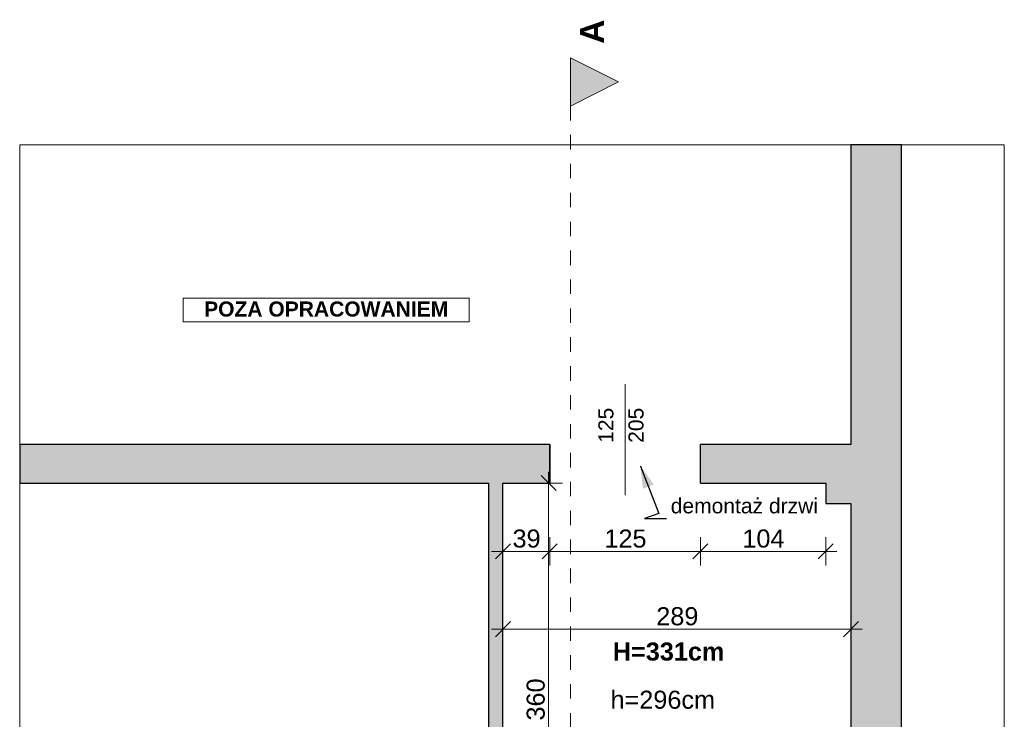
# Model space of a CAD drawing. Header units: centimetres. Extents: x -509 to 939, y -960 to 494.
# Tile 14 of 14: x -450 to 368, y -87 to 494. Entities that reach past the tile are written whole.
import ezdxf

# ---------------------------------------------------------------- set-up
doc = ezdxf.new("R2010")
doc.units = ezdxf.units.CM
doc.header["$MEASUREMENT"] = 0
for name, pattern in [('Przerywana', [24, 12, -12]), ('Przerywana długa', [39, 25, -14]), ('Wipeout_Contour', [100, 0, -100])]:
    doc.linetypes.add(name, pattern=pattern)
for name, color, linetype in [('220 - ŚCIANY WEWNĘTRZNE', 7, 'Continuous'), ('299-Wymiary Opisy', 7, 'Continuous'), ('440-Stropy', 7, 'Continuous')]:
    doc.layers.add(name, color=color, linetype=linetype)
for name, color, linetype, lineweight in [('220 - ŚCIANY WEWNĘTRZNE_Nr_pióra__27', 7, 'Continuous', 25), ('220-A Ściany_Nr_pióra__120', 7, 'Continuous', 13), ('220-Ściany_Nr_pióra__19', 255, 'Continuous', 13), ('299-Wymiary Opisy_Nr_pióra__6', 5, 'Continuous', 13), ('440-Stropy_Nr_pióra__19', 255, 'Continuous', 0), ('A-TABELKA_Nr_pióra__1', 7, 'Continuous', 13), ('A-TABELKA_Nr_pióra__7', 7, 'Continuous', 13), ('Nowe_220 - ŚCIANY WEWNĘTRZNE_Nr_pióra__27', 7, 'Continuous', 25), ('Nowe_830-Teksty Etykiety_Nr_pióra__6', 5, 'Continuous', 13), ('Nowe_Drzwi Archicad_Nr_pióra__27', 7, 'Continuous', 25), ('Nowe_Znaczniki drzwi Archicada_Nr_pióra__7', 7, 'Continuous', 13)]:
    doc.layers.add(name, color=color, linetype=linetype, lineweight=lineweight)
for name, color, linetype, lineweight, true_color in [('299-Wymiary Opisy_Nr_pióra__45', 7, 'Continuous', 15, 0x40a5ff), ('299-Wymiary Opisy_Nr_pióra__85', 7, 'Continuous', 13, 0x80c2ff), ('840-Znaczniki ogólne_Nr_pióra__5', 7, 'Continuous', 13, 0x40a5ff), ('Nowe_830-Teksty Etykiety_Nr_pióra__85', 7, 'Continuous', 13, 0x80c2ff), ('Nowe_Znaczniki drzwi Archicada_Nr_pióra__45', 7, 'Continuous', 15, 0x40a5ff)]:
    doc.layers.add(name, color=color, linetype=linetype, lineweight=lineweight, true_color=true_color)
doc.styles.add('STYL_AUTOMATYCZNY_1', font='arial.ttf')
doc.styles.add('STYL_AUTOMATYCZNY_2', font='arial.ttf')
doc.styles.add('STYL_AUTOMATYCZNY_4', font='arial.ttf')
doc.dimstyles.new('STYL_AUTOMATYCZNY__1', dxfattribs={"dimtxt": 15, "dimasz": 11.875, "dimexe": 0.18, "dimexo": 0.0625, "dimgap": 0, "dimtad": 1, "dimtih": 1, "dimtoh": 1, "dimdec": 0, "dimzin": 0, "dimdsep": 46, "dimtxsty": 'STYL_AUTOMATYCZNY_2', "dimblk": 'ARROWHEAD_6', "dimblk1": 'ARROWHEAD_6', "dimblk2": 'ARROWHEAD_6', "dimcen": 0.09, "dimse1": 1, "dimse2": 1, "dimclrd": 256, "dimclre": 256, "dimclrt": 5, "dimadec": 1, "dimazin": 0, "dimtfac": 1, "dimtdec": 4, "dimtmove": 0, "dimatfit": 3, "dimfxl": 1, "dimtolj": 1, "dimtzin": 0, "dimarcsym": 0})
doc.dimstyles.new('STYL_AUTOMATYCZNY__2', dxfattribs={"dimtxt": 15, "dimasz": 11.875, "dimexe": 0.18, "dimexo": 0.0625, "dimgap": 0, "dimtad": 1, "dimdec": 0, "dimzin": 0, "dimdsep": 46, "dimtxsty": 'STYL_AUTOMATYCZNY_2', "dimblk": 'ARROWHEAD_6', "dimblk1": 'ARROWHEAD_6', "dimblk2": 'ARROWHEAD_6', "dimcen": 0.09, "dimse1": 1, "dimse2": 1, "dimclrd": 256, "dimclre": 256, "dimclrt": 5, "dimadec": 1, "dimazin": 0, "dimtfac": 1, "dimtdec": 4, "dimtmove": 0, "dimatfit": 3, "dimfxl": 1, "dimtolj": 1, "dimtzin": 0, "dimarcsym": 0})
doc.dimstyles.new('STYL_AUTOMATYCZNY__5', dxfattribs={"dimtxt": 0.18, "dimasz": 18.24, "dimexe": 0.18, "dimexo": 0.0625, "dimgap": 0, "dimtad": 0, "dimtih": 1, "dimtoh": 1, "dimdec": 4, "dimzin": 0, "dimdsep": 46, "dimcen": 0.09, "dimadec": 0, "dimazin": 0, "dimtfac": 1, "dimtdec": 4, "dimtmove": 0, "dimatfit": 3, "dimldrblk": 'ARROWHEAD_5', "dimfxl": 1, "dimtolj": 1, "dimtzin": 0, "dimarcsym": 0})

# ---------------------------------------------------------------- blocks, each defined once
blk = doc.blocks.new('*D9')
at = {"layer": '299-Wymiary Opisy_Nr_pióra__45', "color": 161, "linetype": 'Continuous', "lineweight": 15, "true_color": 0x40a5ff}
for p, q in [((-42.37, 59.02), (-54.87, 46.52)), ((-3.49, 59.02), (-15.99, 46.52))]:
    blk.add_line(p, q, dxfattribs=at)
at = {"layer": '299-Wymiary Opisy_Nr_pióra__85', "color": 151, "linetype": 'Continuous', "lineweight": 13, "true_color": 0x80c2ff}
for p, q in [((-48.62, 41.05), (-48.62, 64.49)), ((-57.99, 52.77), (-48.62, 52.77)), ((-48.62, 52.77), (-9.74, 52.77))]:
    blk.add_line(p, q, dxfattribs=at)
at = {"layer": '299-Wymiary Opisy_Nr_pióra__6', "color": 5, "lineweight": 13, "insert": (-40.62, 55.77), "char_height": 15, "attachment_point": 7, "style": 'STYL_AUTOMATYCZNY_2'}
blk.add_mtext('\\A1;{\\pql;\\fArial|b0|i0|c238|p0;\\W1.000000;39}', dxfattribs=at)
blk = doc.blocks.new('ARROWHEAD_6')
at = {"color": 0, "linetype": 'Continuous', "lineweight": 0}
for p, q in [((0, 0), (-1, 0)), ((-0.5, -0.5), (0.5, 0.5))]:
    blk.add_line(p, q, dxfattribs=at)
blk = doc.blocks.new('*D10')
at = {"layer": '299-Wymiary Opisy_Nr_pióra__45', "color": 161, "linetype": 'Continuous', "lineweight": 15, "true_color": 0x40a5ff}
for p, q in [((-3.49, 59.02), (-15.99, 46.52)), ((121.63, 59.02), (109.13, 46.52))]:
    blk.add_line(p, q, dxfattribs=at)
at = {"layer": '299-Wymiary Opisy_Nr_pióra__85', "color": 151, "linetype": 'Continuous', "lineweight": 13, "true_color": 0x80c2ff}
for p, q in [((-9.74, 41.05), (-9.74, 64.49)), ((115.38, 41.05), (115.38, 64.49)), ((-48.62, 52.77), (-9.74, 52.77)), ((-9.74, 52.77), (115.38, 52.77))]:
    blk.add_line(p, q, dxfattribs=at)
at = {"layer": '299-Wymiary Opisy_Nr_pióra__6', "color": 5, "lineweight": 13, "insert": (35.66, 55.77), "char_height": 15, "attachment_point": 7, "style": 'STYL_AUTOMATYCZNY_2'}
blk.add_mtext('\\A1;{\\pql;\\fArial|b0|i0|c238|p0;\\W1.000000;125}', dxfattribs=at)
blk = doc.blocks.new('*D11')
at = {"layer": '299-Wymiary Opisy_Nr_pióra__45', "color": 161, "linetype": 'Continuous', "lineweight": 15, "true_color": 0x40a5ff}
for p, q in [((121.63, 59.02), (109.13, 46.52)), ((213.13, 46.52), (225.63, 59.02))]:
    blk.add_line(p, q, dxfattribs=at)
at = {"layer": '299-Wymiary Opisy_Nr_pióra__85', "color": 151, "linetype": 'Continuous', "lineweight": 13, "true_color": 0x80c2ff}
for p, q in [((115.38, 41.05), (115.38, 64.49)), ((219.38, 41.05), (219.38, 64.49)), ((115.38, 52.77), (219.38, 52.77)), ((219.38, 52.77), (228.76, 52.77))]:
    blk.add_line(p, q, dxfattribs=at)
at = {"layer": '299-Wymiary Opisy_Nr_pióra__6', "color": 5, "lineweight": 13, "insert": (150.22, 55.77), "char_height": 15, "attachment_point": 7, "style": 'STYL_AUTOMATYCZNY_2'}
blk.add_mtext('\\A1;{\\pql;\\fArial|b0|i0|c238|p0;\\W1.000000;104}', dxfattribs=at)
blk = doc.blocks.new('*D12')
at = {"layer": '299-Wymiary Opisy_Nr_pióra__45', "color": 161, "linetype": 'Continuous', "lineweight": 15, "true_color": 0x40a5ff}
for p, q in [((-4.49, 103.28), (-16.99, 115.78)), ((-16.99, -244.22), (-4.49, -256.72))]:
    blk.add_line(p, q, dxfattribs=at)
at = {"layer": '299-Wymiary Opisy_Nr_pióra__85', "color": 151, "linetype": 'Continuous', "lineweight": 13, "true_color": 0x80c2ff}
for p, q in [((-10.74, 109.53), (-10.74, 118.9)), ((0.98, 109.53), (-22.46, 109.53)), ((-10.74, -250.47), (-10.74, 109.53)), ((0.98, -250.47), (-22.46, -250.47)), ((-10.74, -259.85), (-10.74, -250.47))]:
    blk.add_line(p, q, dxfattribs=at)
at = {"layer": '299-Wymiary Opisy_Nr_pióra__6', "color": 5, "lineweight": 13, "insert": (-13.74, -87.63), "char_height": 15, "attachment_point": 7, "rotation": 90, "style": 'STYL_AUTOMATYCZNY_2'}
blk.add_mtext('\\A1;{\\pql;\\fArial|b0|i0|c238|p0;\\W1.000000;360}', dxfattribs=at)
blk = doc.blocks.new('*D13')
at = {"layer": '299-Wymiary Opisy_Nr_pióra__45', "color": 161, "linetype": 'Continuous', "lineweight": 15, "true_color": 0x40a5ff}
for p, q in [((-42.37, -5.5), (-54.87, -18)), ((234.13, -18), (246.63, -5.5))]:
    blk.add_line(p, q, dxfattribs=at)
at = {"layer": '299-Wymiary Opisy_Nr_pióra__85', "color": 151, "linetype": 'Continuous', "lineweight": 13, "true_color": 0x80c2ff}
for p, q in [((-48.62, -23.47), (-48.62, -0.03)), ((240.38, -23.47), (240.38, -0.03)), ((-57.99, -11.75), (-48.62, -11.75)), ((-48.62, -11.75), (240.38, -11.75)), ((240.38, -11.75), (249.76, -11.75))]:
    blk.add_line(p, q, dxfattribs=at)
at = {"layer": '299-Wymiary Opisy_Nr_pióra__6', "color": 5, "lineweight": 13, "insert": (78.72, -8.75), "char_height": 15, "attachment_point": 7, "style": 'STYL_AUTOMATYCZNY_2'}
blk.add_mtext('\\A1;{\\pql;\\fArial|b0|i0|c238|p0;\\W1.000000;289}', dxfattribs=at)
blk = doc.blocks.new('ARROWHEAD_5')
at = {"linetype": 'Continuous', "lineweight": 0}
blk.add_hatch(color=0, dxfattribs=at).paths.add_polyline_path([(-1, 0.2679), (0, 0), (-1, -0.2679)])
at = {"color": 0, "linetype": 'Continuous', "lineweight": 0}
blk.add_line((0, 0), (-1, 0), dxfattribs=at)

msp = doc.modelspace()

# ---------------------------------------------------------------- hatches: boundary and pattern name
at = {"layer": '220-Ściany_Nr_pióra__19', "linetype": 'Continuous', "lineweight": 13}
h = msp.add_hatch(dxfattribs=at)
h.set_pattern_fill('Podwójny_szraf_1_4_0001', color=255, style=0, pattern_type=2)
h.set_pattern_definition([(45, (0, 0), (-22.981, 22.981), []), (45, (-4.596, 4.596), (-22.981, 22.981), [])])
h.paths.add_polyline_path([(-60.62, 390.38), (-449.86, 390.38), (-449.86, -250.47), (-60.62, -250.47), (-60.62, 141.53), (282.38, 141.53), (282.38, -960.47), (367.7, -960.47), (367.7, 141.53), (367.7, 390.38)])
at = {"layer": '840-Znaczniki ogólne_Nr_pióra__5', "linetype": 'Continuous', "lineweight": 13, "true_color": 0x40a5ff}
msp.add_hatch(color=161, dxfattribs=at).paths.add_polyline_path([(7.39, 462.55), (7.39, 422.55), (47.39, 442.55)])

# ---------------------------------------------------------------- linework, layer by layer
at = {"layer": '840-Znaczniki ogólne_Nr_pióra__5', "color": 161, "linetype": 'Continuous', "lineweight": 13, "true_color": 0x40a5ff, "flags": 128}
msp.add_lwpolyline([(7.39, 462.55), (7.39, 422.55), (47.39, 442.55)], close=True, dxfattribs=at)

# ---------------------------------------------------------------- texts
at = {"layer": '840-Znaczniki ogólne_Nr_pióra__5', "color": 161, "lineweight": 13, "true_color": 0x40a5ff, "insert": (35.39, 494.36), "char_height": 20, "attachment_point": 9, "rotation": 90, "style": 'STYL_AUTOMATYCZNY_4'}
msp.add_mtext('\\A1;{\\pqr;\\pt0;\\fArial|b1|i0|c238|p0;\\W1.000000;A}', dxfattribs=at)

# ---------------------------------------------------------------- next in the draw order: wipeouts: each hides what was drawn before it
at = {"color": 254, "linetype": 'Wipeout_Contour', "lineweight": 0, "ltscale": 4498.88781}
msp.add_wipeout([(-449.86, 390.38), (-449.86, -250.47), (282.38, -250.47), (282.38, -960.47), (367.7, -960.47), (367.7, -250.47), (367.7, 390.38)], dxfattribs=at).dxf.layer = '440-Stropy'

# ---------------------------------------------------------------- next in the draw order: linework, layer by layer
at = {"layer": '440-Stropy_Nr_pióra__19', "color": 255, "linetype": 'Continuous', "lineweight": 0, "flags": 128}
msp.add_lwpolyline([(-449.86, 390.38), (-449.86, -250.47), (282.38, -250.47), (282.38, -960.47), (367.7, -960.47), (367.7, -250.47), (367.7, 390.38)], close=True, dxfattribs=at)

# ---------------------------------------------------------------- next in the draw order: wipeouts: each hides what was drawn before it
at = {"color": 254, "linetype": 'Wipeout_Contour', "lineweight": 0, "ltscale": 5304.275944}
msp.add_wipeout([(-449.86, -250.47), (240.38, -250.47), (282.38, -250.47), (282.38, -960.47), (367.7, -960.47), (367.7, -250.47), (367.7, 390.38), (240.38, 390.38), (-449.86, 390.38)], dxfattribs=at).dxf.layer = '440-Stropy'

# ---------------------------------------------------------------- next in the draw order: hatches: boundary and pattern name
at = {"layer": '220 - ŚCIANY WEWNĘTRZNE', "linetype": 'Continuous', "lineweight": 0, "true_color": 0x7f7f7f}
for points in [[(282.38, 390.38), (240.38, 390.38), (240.38, -457.47), (282.38, -457.47)], [(-449.86, 141.53), (-449.86, 109.53), (-9.74, 109.53), (-9.74, 141.53)], [(115.38, 141.53), (115.38, 109.53), (219.38, 109.53), (219.38, 141.53)], [(240.38, 141.53), (219.38, 141.53), (219.38, 92.53), (240.38, 92.53)], [(-60.62, 109.53), (-60.62, -250.47), (-48.62, -250.47), (-48.62, 109.53)]]:
    msp.add_hatch(color=8, dxfattribs=at).paths.add_polyline_path(points)

# ---------------------------------------------------------------- next in the draw order: linework, layer by layer
at = {"layer": '220 - ŚCIANY WEWNĘTRZNE_Nr_pióra__27', "color": 7, "linetype": 'Continuous', "lineweight": 25, "flags": 128}
for points in [[(282.38, 390.38), (240.38, 390.38)], [(240.38, 390.38), (240.38, 141.53)], [(282.38, -457.47), (282.38, 390.38)], [(-449.86, 141.53), (-449.86, 109.53)], [(240.38, 141.53), (219.38, 141.53)], [(-449.86, 109.53), (-60.62, 109.53)], [(-60.62, 109.53), (-60.62, -250.47)], [(-48.62, -250.47), (-48.62, 109.53)], [(219.38, 109.53), (219.38, 92.53)], [(219.38, 92.53), (240.38, 92.53)], [(240.38, 92.53), (240.38, -250.47)]]:
    msp.add_lwpolyline(points, dxfattribs=at)
at = {"layer": '220-A Ściany_Nr_pióra__120', "color": 7, "linetype": 'Przerywana długa', "lineweight": 13}
for p, q in [((-449.86, -306.47), (-449.86, 390.38)), ((-449.86, 390.38), (367.7, 390.38))]:
    msp.add_line(p, q, dxfattribs=at)
at = {"layer": '440-Stropy_Nr_pióra__19', "color": 255, "linetype": 'Continuous', "lineweight": 0, "flags": 128}
msp.add_lwpolyline([(-449.86, -250.47), (240.38, -250.47), (282.38, -250.47), (282.38, -960.47), (367.7, -960.47), (367.7, -250.47), (367.7, 390.38), (240.38, 390.38), (-449.86, 390.38)], close=True, dxfattribs=at)

# ---------------------------------------------------------------- next in the draw order: texts
at = {"layer": 'A-TABELKA_Nr_pióra__7', "color": 7, "linetype": 'Continuous', "lineweight": 13, "char_height": 15, "attachment_point": 2}
for s, insert, style in [('\\A1;{\\pqc;\\fArial|b1|i0|c238|p0;\\W1.000000;H=\\fArial|b1|i0|c238|p0;\\W1.000000;331\\fArial|b1|i0|c238|p0;\\W1.000000;cm}', (88.94, -22.82), 'STYL_AUTOMATYCZNY_4'), ('\\A1;{\\pqc;\\fArial|b0|i0|c238|p0;\\W1.000000;h\\fArial|b0|i0|c238|p0;\\W1.000000;=296cm}', (84.12, -62.85), 'STYL_AUTOMATYCZNY_1')]:
    msp.add_mtext(s, dxfattribs=dict(at, insert=insert, style=style))
at = {"layer": 'Nowe_830-Teksty Etykiety_Nr_pióra__6', "color": 5, "linetype": 'Continuous', "lineweight": 13, "insert": (90.71, 84.22), "char_height": 12.5, "attachment_point": 7, "style": 'STYL_AUTOMATYCZNY_2'}
msp.add_mtext('\\A1;{\\pql;\\fArial|b0|i0|c238|p0;\\W1.000000;demontaż\\fArial|b0|i0|c238|p0;\\W1.000000; drzwi}', dxfattribs=at)

# ---------------------------------------------------------------- next in the draw order: wipeouts: each hides what was drawn before it
at = {"color": 254, "linetype": 'Wipeout_Contour', "lineweight": 0, "ltscale": 593.215934}
msp.add_wipeout([(115.38, 109.53), (115.38, 141.53), (-9.74, 141.53), (-9.74, 109.53)], dxfattribs=at).dxf.layer = '220 - ŚCIANY WEWNĘTRZNE'
at = {"color": 7, "linetype": 'Continuous', "lineweight": 13, "ltscale": 1336.327579}
msp.add_wipeout([(-314.2, 263.16), (-76.54, 263.16), (-76.54, 243.51), (-314.2, 243.51)], dxfattribs=at).dxf.layer = 'A-TABELKA_Nr_pióra__7'

# ---------------------------------------------------------------- next in the draw order: linework, layer by layer
at = {"layer": '220 - ŚCIANY WEWNĘTRZNE_Nr_pióra__27', "color": 7, "linetype": 'Continuous', "lineweight": 25, "flags": 128}
for points in [[(-9.74, 141.53), (-449.86, 141.53)], [(219.38, 141.53), (115.38, 141.53)], [(-48.62, 109.53), (-9.74, 109.53)], [(115.38, 109.53), (219.38, 109.53)]]:
    msp.add_lwpolyline(points, dxfattribs=at)
at = {"layer": '840-Znaczniki ogólne_Nr_pióra__5', "color": 161, "linetype": 'Przerywana', "lineweight": 13, "true_color": 0x40a5ff}
msp.add_line((7.39, 422.55), (7.39, -656.69), dxfattribs=at)
at = {"layer": 'A-TABELKA_Nr_pióra__1', "color": 7, "linetype": 'Continuous', "lineweight": 13, "flags": 128}
msp.add_lwpolyline([(-314.2, 263.16), (-76.54, 263.16), (-76.54, 243.51), (-314.2, 243.51)], close=True, dxfattribs=at)
at = {"layer": 'Nowe_220 - ŚCIANY WEWNĘTRZNE_Nr_pióra__27', "color": 7, "linetype": 'Continuous', "lineweight": 25, "flags": 128}
for points in [[(-9.74, 141.53), (-9.74, 109.53)], [(115.38, 109.53), (115.38, 141.53)]]:
    msp.add_lwpolyline(points, dxfattribs=at)
at = {"layer": 'Nowe_Drzwi Archicad_Nr_pióra__27', "color": 7, "linetype": 'Continuous', "lineweight": 25}
for p, q in [((-9.74, 109.53), (-9.74, 141.53)), ((115.38, 109.53), (115.38, 141.53))]:
    msp.add_line(p, q, dxfattribs=at)
at = {"layer": 'Nowe_Znaczniki drzwi Archicada_Nr_pióra__45', "color": 161, "linetype": 'Continuous', "lineweight": 15, "true_color": 0x40a5ff}
msp.add_line((52.82, 191.53), (52.82, 99.53), dxfattribs=at)

# ---------------------------------------------------------------- next in the draw order: texts
at = {"layer": 'A-TABELKA_Nr_pióra__7', "color": 7, "linetype": 'Continuous', "lineweight": 13, "insert": (-195.37, 260.3), "char_height": 12.5, "attachment_point": 2, "style": 'STYL_AUTOMATYCZNY_4'}
msp.add_mtext('\\A1;{\\pqc;\\fArial|b1|i0|c238|p0;\\W1.000000;POZA OPRACOWANIEM}', dxfattribs=at)
at = {"layer": 'Nowe_Znaczniki drzwi Archicada_Nr_pióra__7', "color": 7, "lineweight": 13, "char_height": 12.5, "attachment_point": 7, "rotation": 90, "style": 'STYL_AUTOMATYCZNY_1'}
for s, insert in [('\\A1;{\\pql;\\pt0;\\fArial|b0|i0|c238|p0;\\W1.000000;125\\fArial|b0|i0|c238|p0;\\W1.000000;\\A1{\\H.66x;\\S^  ;}\\fArial|b0|i0|c238|p0;\\W1.000000;\\fArial|b0|i0|c238|p0;\\W1.000000;}', (46.78, 142.93)), ('\\A1;{\\pql;\\pt0;\\fArial|b0|i0|c238|p0;\\W1.000000;205\\fArial|b0|i0|c238|p0;\\W1.000000;\\A1{\\H.66x;\\S^  ;}\\fArial|b0|i0|c238|p0;\\W1.000000;\\fArial|b0|i0|c238|p0;\\W1.000000;}', (71.78, 142.93))]:
    msp.add_mtext(s, dxfattribs=dict(at, insert=insert))

# ---------------------------------------------------------------- next in the draw order: dimensions: what is measured, and where the dimension line sits
at = {"layer": '299-Wymiary Opisy', "color": 151, "linetype": 'Continuous', "lineweight": 13, "true_color": 0x80c2ff}
dim = msp.add_linear_dim(base=(-10.74, 109.53), p1=(240.38, -250.47), p2=(-48.62, 109.53), angle=90, dimstyle='STYL_AUTOMATYCZNY__2', dxfattribs=at)
dim.commit()
dim.dimension.update_dxf_attribs({"geometry": '*D12', "text_midpoint": (-21.24, -70.51), "dimtype": 160, "text_rotation": 90})
for base, p1, p2, picture, middle in [((-9.74, 52.77), (-48.62, 109.53), (-9.74, 109.53), '*D9', (-29.2, 63.27)), ((240.38, -11.75), (-48.62, 109.53), (240.38, 92.53), '*D13', (95.84, -1.25)), ((115.38, 52.77), (-9.74, 109.53), (115.38, 109.53), '*D10', (52.78, 63.27)), ((219.38, 52.77), (115.38, 109.53), (219.38, 109.53), '*D11', (167.34, 63.27))]:
    dim = msp.add_linear_dim(base=base, p1=p1, p2=p2, dimstyle='STYL_AUTOMATYCZNY__1', dxfattribs=at)
    dim.commit()
    dim.dimension.update_dxf_attribs({"geometry": picture, "text_midpoint": middle, "dimtype": 160})

# ---------------------------------------------------------------- next in the draw order: leaders
at = {"layer": 'Nowe_830-Teksty Etykiety_Nr_pióra__85', "color": 151, "linetype": 'Continuous', "lineweight": 13, "true_color": 0x80c2ff, "annotation_type": 0, "has_hookline": 1, "hookline_direction": 0, "text_width": 120.41}
msp.add_leader([(65.57, 123.56), (80.78, 84.22), (68.87, 80.14), (87.11, 80.14)], dimstyle='STYL_AUTOMATYCZNY__5', dxfattribs=at)

doc.saveas('drawing.dxf')
